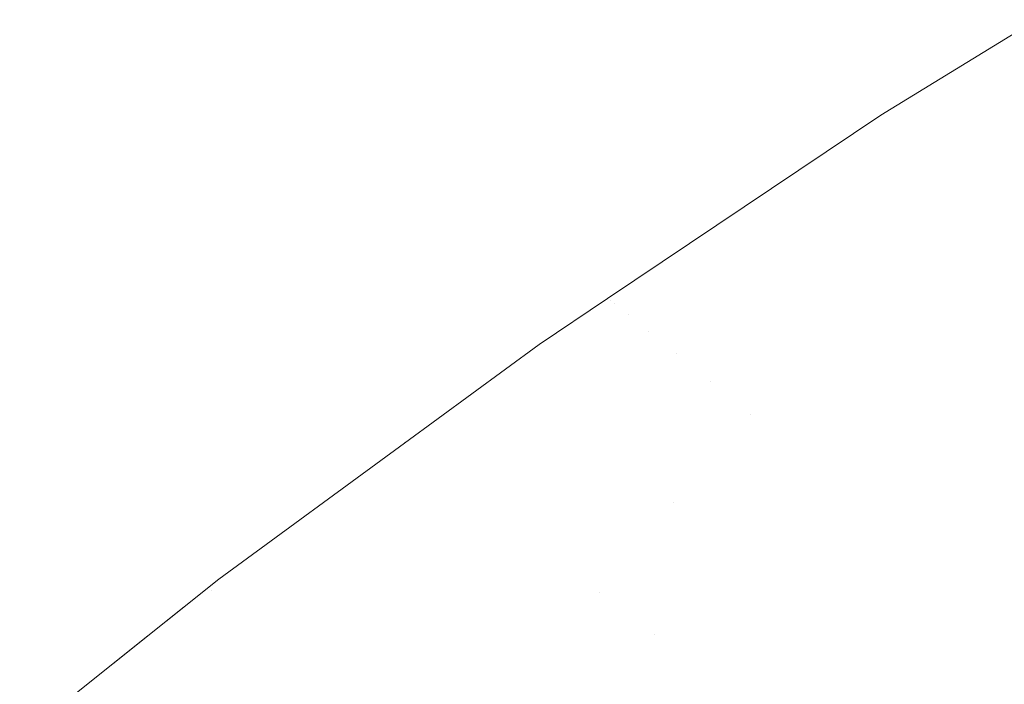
# Model space of a CAD drawing. Header units: centimetres. Extents: x -35.1 to 36.2, y 4.2 to 6.
# Tile 74 of 256: x -35.05671 to -35.04403, y 5.96863 to 5.97719. Entities that reach past the tile are written whole.
import ezdxf

# ---------------------------------------------------------------- set-up
doc = ezdxf.new("R2010")
doc.units = ezdxf.units.CM
doc.header["$LTSCALE"] = 2.54
doc.layers.add('Lucido design-1', color=7, linetype='Continuous')

# ---------------------------------------------------------------- blocks, each defined once
blk = doc.blocks.new('Gruppo-4-1')
at = {"color": 7, "linetype": 'Continuous', "lineweight": 9}
for points, invisible_edges in [([(-35.043587, 5.977175, -2312.419046), (-35.046394, 5.975394, -2312.419046), (-35.046265, 5.975284, -2312.415926), (-35.043462, 5.977063, -2312.415926)], 15), ([(-35.04562, 5.97596, -2312.42217), (-35.046394, 5.975394, -2312.419046), (-35.043587, 5.977175, -2312.419046)], 11), ([(-35.043587, 5.977175, -2313.025294), (-35.046394, 5.975394, -2313.025294), (-35.04562, 5.97596, -2313.02217)], 11), ([(-35.043587, 5.977175, -2313.025294), (-35.043462, 5.977063, -2313.028414), (-35.046265, 5.975284, -2313.028414), (-35.046394, 5.975394, -2313.025294)], 15), ([(-35.043587, 5.977175, -2312.419046), (-35.043614, 5.977189, -2312.42217), (-35.04562, 5.97596, -2312.42217)], 9), ([(-35.043614, 5.977189, -2313.02217), (-35.04562, 5.97596, -2313.02217), (-35.04562, 5.97596, -2312.42217), (-35.043614, 5.977189, -2312.42217)], 10), ([(-35.04562, 5.97596, -2313.02217), (-35.043614, 5.977189, -2313.02217), (-35.043587, 5.977175, -2313.025294)], 10), ([(-35.043462, 5.977063, -2312.415926), (-35.046265, 5.975284, -2312.415926), (-35.046051, 5.975101, -2312.412816), (-35.043255, 5.976875, -2312.412816)], 15), ([(-35.046051, 5.975101, -2313.031524), (-35.046265, 5.975284, -2313.028414), (-35.043462, 5.977063, -2313.028414), (-35.043255, 5.976875, -2313.031524)], 15), ([(-35.043255, 5.976875, -2312.412816), (-35.046051, 5.975101, -2312.412816), (-35.045752, 5.974845, -2312.409719), (-35.042966, 5.976613, -2312.409719)], 15), ([(-35.043255, 5.976875, -2313.031524), (-35.042966, 5.976613, -2313.034621), (-35.045752, 5.974845, -2313.034621), (-35.046051, 5.975101, -2313.031524)], 15), ([(-35.042966, 5.976613, -2312.409719), (-35.045752, 5.974845, -2312.409719), (-35.04537, 5.974517, -2312.40664), (-35.042595, 5.976277, -2312.40664)], 15), ([(-35.04537, 5.974517, -2313.0377), (-35.045752, 5.974845, -2313.034621), (-35.042966, 5.976613, -2313.034621), (-35.042595, 5.976277, -2313.0377)], 15), ([(-35.042595, 5.976277, -2312.40664), (-35.04537, 5.974517, -2312.40664), (-35.044904, 5.974118, -2312.403583), (-35.042145, 5.975869, -2312.403583)], 15), ([(-35.042595, 5.976277, -2313.0377), (-35.042145, 5.975869, -2313.040757), (-35.044904, 5.974118, -2313.040757), (-35.04537, 5.974517, -2313.0377)], 15), ([(-35.049107, 5.973575, -2312.419046), (-35.046394, 5.975394, -2312.419046), (-35.04562, 5.97596, -2312.42217), (-35.049141, 5.973597, -2312.42217)], 11), ([(-35.049141, 5.973597, -2312.42217), (-35.04562, 5.97596, -2312.42217), (-35.04562, 5.97596, -2313.02217), (-35.049141, 5.973597, -2313.02217)], 10), ([(-35.049107, 5.973575, -2313.025294), (-35.049141, 5.973597, -2313.02217), (-35.04562, 5.97596, -2313.02217), (-35.046394, 5.975394, -2313.025294)], 13), ([(-35.042145, 5.975869, -2312.403583), (-35.044904, 5.974118, -2312.403583), (-35.044357, 5.97365, -2312.400554), (-35.041615, 5.97539, -2312.400554)], 15), ([(-35.044357, 5.97365, -2313.043786), (-35.044904, 5.974118, -2313.040757), (-35.042145, 5.975869, -2313.040757), (-35.041615, 5.97539, -2313.043786)], 15), ([(-35.046394, 5.975394, -2312.419046), (-35.049107, 5.973575, -2312.419046), (-35.049051, 5.973531, -2312.417485)], 11), ([(-35.046394, 5.975394, -2313.025294), (-35.046265, 5.975284, -2313.028414), (-35.048974, 5.973468, -2313.028414), (-35.049107, 5.973575, -2313.025294)], 15), ([(-35.049051, 5.973531, -2312.417485), (-35.048974, 5.973468, -2312.415926), (-35.046265, 5.975284, -2312.415926), (-35.046394, 5.975394, -2312.419046)], 15), ([(-35.046265, 5.975284, -2312.415926), (-35.048974, 5.973468, -2312.415926), (-35.048875, 5.973387, -2312.414369)], 11), ([(-35.048753, 5.973289, -2313.031524), (-35.048974, 5.973468, -2313.028414), (-35.046265, 5.975284, -2313.028414), (-35.046051, 5.975101, -2313.031524)], 15), ([(-35.048875, 5.973387, -2312.414369), (-35.048753, 5.973289, -2312.412816), (-35.046051, 5.975101, -2312.412816), (-35.046265, 5.975284, -2312.415926)], 15), ([(-35.041615, 5.97539, -2312.400554), (-35.044357, 5.97365, -2312.400554), (-35.04373, 5.973113, -2312.397555), (-35.041009, 5.97484, -2312.397555)], 15), ([(-35.041615, 5.97539, -2313.043786), (-35.041009, 5.97484, -2313.046785), (-35.04373, 5.973113, -2313.046785), (-35.044357, 5.97365, -2313.043786)], 15), ([(-35.046051, 5.975101, -2312.412816), (-35.048753, 5.973289, -2312.412816), (-35.04861, 5.973173, -2312.411265)], 11), ([(-35.046051, 5.975101, -2313.031524), (-35.045752, 5.974845, -2313.034621), (-35.048445, 5.973039, -2313.034621), (-35.048753, 5.973289, -2313.031524)], 15), ([(-35.04861, 5.973173, -2312.411265), (-35.048445, 5.973039, -2312.409719), (-35.045752, 5.974845, -2312.409719), (-35.046051, 5.975101, -2312.412816)], 15), ([(-35.045752, 5.974845, -2312.409719), (-35.048445, 5.973039, -2312.409719), (-35.048259, 5.972888, -2312.408177)], 11), ([(-35.048051, 5.972719, -2313.0377), (-35.048445, 5.973039, -2313.034621), (-35.045752, 5.974845, -2313.034621), (-35.04537, 5.974517, -2313.0377)], 15), ([(-35.048259, 5.972888, -2312.408177), (-35.048051, 5.972719, -2312.40664), (-35.04537, 5.974517, -2312.40664), (-35.045752, 5.974845, -2312.409719)], 15), ([(-35.04537, 5.974517, -2312.40664), (-35.048051, 5.972719, -2312.40664), (-35.047821, 5.972533, -2312.405108)], 11), ([(-35.04537, 5.974517, -2313.0377), (-35.044904, 5.974118, -2313.040757), (-35.047571, 5.97233, -2313.040757), (-35.048051, 5.972719, -2313.0377)], 15), ([(-35.047821, 5.972533, -2312.405108), (-35.047571, 5.97233, -2312.403583), (-35.044904, 5.974118, -2312.403583), (-35.04537, 5.974517, -2312.40664)], 15), ([(-35.044904, 5.974118, -2312.403583), (-35.047571, 5.97233, -2312.403583), (-35.047299, 5.97211, -2312.402065)], 11), ([(-35.047007, 5.971873, -2313.043786), (-35.047571, 5.97233, -2313.040757), (-35.044904, 5.974118, -2313.040757), (-35.044357, 5.97365, -2313.043786)], 15), ([(-35.047299, 5.97211, -2312.402065), (-35.047007, 5.971873, -2312.400554), (-35.044357, 5.97365, -2312.400554), (-35.044904, 5.974118, -2312.403583)], 15), ([(-35.046361, 5.971349, -2312.397555), (-35.04373, 5.973113, -2312.397555), (-35.044357, 5.97365, -2312.400554), (-35.047007, 5.971873, -2312.400554)], 15), ([(-35.044357, 5.97365, -2313.043786), (-35.04373, 5.973113, -2313.046785), (-35.046361, 5.971349, -2313.046785), (-35.047007, 5.971873, -2313.043786)], 15), ([(-35.051759, 5.971748, -2312.420608), (-35.049107, 5.973575, -2312.419046), (-35.050022, 5.973006, -2312.42217)], 11), ([(-35.051759, 5.971748, -2312.420608), (-35.051724, 5.971722, -2312.419046), (-35.049107, 5.973575, -2312.419046)], 11), ([(-35.049051, 5.973531, -2312.417485), (-35.049107, 5.973575, -2312.419046), (-35.051724, 5.971722, -2312.419046), (-35.051668, 5.971678, -2312.417485)], 15), ([(-35.051668, 5.971678, -2312.417485), (-35.051588, 5.971617, -2312.415926), (-35.048974, 5.973468, -2312.415926), (-35.049051, 5.973531, -2312.417485)], 15), ([(-35.049107, 5.973575, -2313.025294), (-35.050427, 5.972653, -2313.025294), (-35.050022, 5.973006, -2313.02217)], 11), ([(-35.050427, 5.972653, -2313.025294), (-35.049107, 5.973575, -2313.025294), (-35.048974, 5.973468, -2313.028414), (-35.050293, 5.972546, -2313.028414)], 15), ([(-35.049107, 5.973575, -2312.419046), (-35.049141, 5.973597, -2312.42217), (-35.050022, 5.973006, -2312.42217)], 9), ([(-35.049141, 5.973597, -2313.02217), (-35.050022, 5.973006, -2313.02217), (-35.050022, 5.973006, -2312.42217), (-35.049141, 5.973597, -2312.42217)], 10), ([(-35.050022, 5.973006, -2313.02217), (-35.049141, 5.973597, -2313.02217), (-35.049107, 5.973575, -2313.025294)], 10), ([(-35.048875, 5.973387, -2312.414369), (-35.048974, 5.973468, -2312.415926), (-35.051588, 5.971617, -2312.415926), (-35.051486, 5.971538, -2312.414369)], 15), ([(-35.051486, 5.971538, -2312.414369), (-35.051361, 5.971442, -2312.412816), (-35.048753, 5.973289, -2312.412816), (-35.048875, 5.973387, -2312.414369)], 15), ([(-35.050293, 5.972546, -2313.028414), (-35.048974, 5.973468, -2313.028414), (-35.048753, 5.973289, -2313.031524), (-35.050069, 5.97237, -2313.031524)], 15), ([(-35.04861, 5.973173, -2312.411265), (-35.048753, 5.973289, -2312.412816), (-35.051361, 5.971442, -2312.412816), (-35.051214, 5.971329, -2312.411265)], 15), ([(-35.050069, 5.97237, -2313.031524), (-35.048753, 5.973289, -2313.031524), (-35.048445, 5.973039, -2313.034621), (-35.049756, 5.972123, -2313.034621)], 15), ([(-35.051214, 5.971329, -2312.411265), (-35.051044, 5.971199, -2312.409719), (-35.048445, 5.973039, -2312.409719), (-35.04861, 5.973173, -2312.411265)], 15), ([(-35.045634, 5.97076, -2312.39459), (-35.043026, 5.972509, -2312.39459), (-35.04373, 5.973113, -2312.397555), (-35.046361, 5.971349, -2312.397555)], 15), ([(-35.045634, 5.97076, -2313.04975), (-35.046361, 5.971349, -2313.046785), (-35.04373, 5.973113, -2313.046785), (-35.043026, 5.972509, -2313.04975)], 15), ([(-35.050022, 5.973006, -2312.42217), (-35.051755, 5.971736, -2312.42217), (-35.051759, 5.971748, -2312.420608)], 10), ([(-35.051755, 5.971736, -2312.42217), (-35.050022, 5.973006, -2312.42217), (-35.050022, 5.973006, -2313.02217), (-35.051755, 5.971736, -2313.02217)], 10), ([(-35.050427, 5.972653, -2313.025294), (-35.051724, 5.971722, -2313.025294), (-35.051755, 5.971736, -2313.02217), (-35.050022, 5.973006, -2313.02217)], 11), ([(-35.048259, 5.972888, -2312.408177), (-35.048445, 5.973039, -2312.409719), (-35.051044, 5.971199, -2312.409719), (-35.050852, 5.971052, -2312.408177)], 15), ([(-35.049756, 5.972123, -2313.034621), (-35.048445, 5.973039, -2313.034621), (-35.048051, 5.972719, -2313.0377), (-35.049356, 5.971807, -2313.0377)], 15), ([(-35.050852, 5.971052, -2312.408177), (-35.050638, 5.970887, -2312.40664), (-35.048051, 5.972719, -2312.40664), (-35.048259, 5.972888, -2312.408177)], 15), ([(-35.050293, 5.972546, -2313.028414), (-35.051588, 5.971617, -2313.028414), (-35.051724, 5.971722, -2313.025294), (-35.050427, 5.972653, -2313.025294)], 15), ([(-35.047821, 5.972533, -2312.405108), (-35.048051, 5.972719, -2312.40664), (-35.050638, 5.970887, -2312.40664), (-35.050402, 5.970706, -2312.405108)], 15), ([(-35.049356, 5.971807, -2313.0377), (-35.048051, 5.972719, -2313.0377), (-35.047571, 5.97233, -2313.040757), (-35.048869, 5.971423, -2313.040757)], 15), ([(-35.050069, 5.97237, -2313.031524), (-35.051361, 5.971442, -2313.031524), (-35.051588, 5.971617, -2313.028414), (-35.050293, 5.972546, -2313.028414)], 15), ([(-35.050402, 5.970706, -2312.405108), (-35.050144, 5.970508, -2312.403583), (-35.047571, 5.97233, -2312.403583), (-35.047821, 5.972533, -2312.405108)], 15), ([(-35.044829, 5.970107, -2312.391665), (-35.042244, 5.97184, -2312.391665), (-35.043026, 5.972509, -2312.39459), (-35.045634, 5.97076, -2312.39459)], 15), ([(-35.043026, 5.972509, -2313.04975), (-35.042244, 5.97184, -2313.052675), (-35.044829, 5.970107, -2313.052675), (-35.045634, 5.97076, -2313.04975)], 15), ([(-35.049756, 5.972123, -2313.034621), (-35.051044, 5.971199, -2313.034621), (-35.051361, 5.971442, -2313.031524), (-35.050069, 5.97237, -2313.031524)], 15), ([(-35.047299, 5.97211, -2312.402065), (-35.047571, 5.97233, -2312.403583), (-35.050144, 5.970508, -2312.403583), (-35.049865, 5.970293, -2312.402065)], 15), ([(-35.048869, 5.971423, -2313.040757), (-35.047571, 5.97233, -2313.040757), (-35.047007, 5.971873, -2313.043786), (-35.048297, 5.970972, -2313.043786)], 15), ([(-35.049356, 5.971807, -2313.0377), (-35.050638, 5.970887, -2313.0377), (-35.051044, 5.971199, -2313.034621), (-35.049756, 5.972123, -2313.034621)], 15), ([(-35.049865, 5.970293, -2312.402065), (-35.049564, 5.970062, -2312.400554), (-35.047007, 5.971873, -2312.400554), (-35.047299, 5.97211, -2312.402065)], 15), ([(-35.047007, 5.971873, -2312.400554), (-35.049564, 5.970062, -2312.400554), (-35.049242, 5.969815, -2312.39905)], 11), ([(-35.049242, 5.969815, -2312.39905), (-35.048899, 5.969552, -2312.397555), (-35.046361, 5.971349, -2312.397555), (-35.047007, 5.971873, -2312.400554)], 15), ([(-35.048297, 5.970972, -2313.043786), (-35.047007, 5.971873, -2313.043786), (-35.046361, 5.971349, -2313.046785), (-35.048899, 5.969552, -2313.046785)], 15), ([(-35.054282, 5.969863, -2312.420608), (-35.054247, 5.969837, -2312.419046), (-35.051724, 5.971722, -2312.419046), (-35.051759, 5.971748, -2312.420608)], 15), ([(-35.054148, 5.969983, -2312.42217), (-35.054282, 5.969863, -2312.420608), (-35.051759, 5.971748, -2312.420608)], 11), ([(-35.051668, 5.971678, -2312.417485), (-35.051724, 5.971722, -2312.419046), (-35.054247, 5.969837, -2312.419046), (-35.054189, 5.969794, -2312.417485)], 15), ([(-35.051759, 5.971748, -2312.420608), (-35.051755, 5.971736, -2312.42217), (-35.054148, 5.969983, -2312.42217)], 9), ([(-35.051755, 5.971736, -2313.02217), (-35.054148, 5.969983, -2313.02217), (-35.054148, 5.969983, -2312.42217), (-35.051755, 5.971736, -2312.42217)], 10), ([(-35.054148, 5.969983, -2313.02217), (-35.051755, 5.971736, -2313.02217), (-35.051724, 5.971722, -2313.025294), (-35.052998, 5.970783, -2313.025294)], 14), ([(-35.052998, 5.970783, -2313.025294), (-35.051724, 5.971722, -2313.025294), (-35.051588, 5.971617, -2313.028414), (-35.052859, 5.97068, -2313.028414)], 15), ([(-35.048869, 5.971423, -2313.040757), (-35.050144, 5.970508, -2313.040757), (-35.050638, 5.970887, -2313.0377), (-35.049356, 5.971807, -2313.0377)], 15), ([(-35.043947, 5.969392, -2312.388781), (-35.041389, 5.971107, -2312.388781), (-35.042244, 5.97184, -2312.391665), (-35.044829, 5.970107, -2312.391665)], 15), ([(-35.043947, 5.969392, -2313.055559), (-35.044829, 5.970107, -2313.052675), (-35.042244, 5.97184, -2313.052675), (-35.041389, 5.971107, -2313.055559)], 15), ([(-35.054189, 5.969794, -2312.417485), (-35.054107, 5.969735, -2312.415926), (-35.051588, 5.971617, -2312.415926), (-35.051668, 5.971678, -2312.417485)], 15), ([(-35.051486, 5.971538, -2312.414369), (-35.051588, 5.971617, -2312.415926), (-35.054107, 5.969735, -2312.415926), (-35.054002, 5.969658, -2312.414369)], 15), ([(-35.052859, 5.97068, -2313.028414), (-35.051588, 5.971617, -2313.028414), (-35.051361, 5.971442, -2313.031524), (-35.052629, 5.970507, -2313.031524)], 15), ([(-35.054002, 5.969658, -2312.414369), (-35.053874, 5.969565, -2312.412816), (-35.051361, 5.971442, -2312.412816), (-35.051486, 5.971538, -2312.414369)], 15), ([(-35.051214, 5.971329, -2312.411265), (-35.051361, 5.971442, -2312.412816), (-35.053874, 5.969565, -2312.412816), (-35.053723, 5.969455, -2312.411265)], 15), ([(-35.052629, 5.970507, -2313.031524), (-35.051361, 5.971442, -2313.031524), (-35.051044, 5.971199, -2313.034621), (-35.052308, 5.970267, -2313.034621)], 15), ([(-35.048297, 5.970972, -2313.043786), (-35.049564, 5.970062, -2313.043786), (-35.050144, 5.970508, -2313.040757), (-35.048869, 5.971423, -2313.040757)], 15), ([(-35.046361, 5.971349, -2312.397555), (-35.048899, 5.969552, -2312.397555), (-35.048536, 5.969272, -2312.396068)], 11), ([(-35.048152, 5.968977, -2313.04975), (-35.048899, 5.969552, -2313.046785), (-35.046361, 5.971349, -2313.046785), (-35.045634, 5.97076, -2313.04975)], 15), ([(-35.048536, 5.969272, -2312.396068), (-35.048152, 5.968977, -2312.39459), (-35.045634, 5.97076, -2312.39459), (-35.046361, 5.971349, -2312.397555)], 15), ([(-35.053723, 5.969455, -2312.411265), (-35.053548, 5.969328, -2312.409719), (-35.051044, 5.971199, -2312.409719), (-35.051214, 5.971329, -2312.411265)], 15), ([(-35.050852, 5.971052, -2312.408177), (-35.051044, 5.971199, -2312.409719), (-35.053548, 5.969328, -2312.409719), (-35.053351, 5.969184, -2312.408177)], 15), ([(-35.052308, 5.970267, -2313.034621), (-35.051044, 5.971199, -2313.034621), (-35.050638, 5.970887, -2313.0377), (-35.051897, 5.969959, -2313.0377)], 15), ([(-35.053351, 5.969184, -2312.408177), (-35.053131, 5.969024, -2312.40664), (-35.050638, 5.970887, -2312.40664), (-35.050852, 5.971052, -2312.408177)], 15), ([(-35.048899, 5.969552, -2313.046785), (-35.049564, 5.970062, -2313.043786), (-35.048297, 5.970972, -2313.043786)], 11), ([(-35.050402, 5.970706, -2312.405108), (-35.050638, 5.970887, -2312.40664), (-35.053131, 5.969024, -2312.40664), (-35.052889, 5.968848, -2312.405108)], 15), ([(-35.051897, 5.969959, -2313.0377), (-35.050638, 5.970887, -2313.0377), (-35.050144, 5.970508, -2313.040757), (-35.051396, 5.969585, -2313.040757)], 15), ([(-35.052998, 5.970783, -2313.025294), (-35.054247, 5.969837, -2313.025294), (-35.054148, 5.969983, -2313.02217)], 11), ([(-35.052859, 5.97068, -2313.028414), (-35.054107, 5.969735, -2313.028414), (-35.054247, 5.969837, -2313.025294), (-35.052998, 5.970783, -2313.025294)], 15), ([(-35.052889, 5.968848, -2312.405108), (-35.052624, 5.968655, -2312.403583), (-35.050144, 5.970508, -2312.403583), (-35.050402, 5.970706, -2312.405108)], 15), ([(-35.045634, 5.97076, -2312.39459), (-35.048152, 5.968977, -2312.39459), (-35.047323, 5.968341, -2312.391665), (-35.044829, 5.970107, -2312.391665)], 15), ([(-35.045634, 5.97076, -2313.04975), (-35.044829, 5.970107, -2313.052675), (-35.047323, 5.968341, -2313.052675), (-35.048152, 5.968977, -2313.04975)], 15), ([(-35.052629, 5.970507, -2313.031524), (-35.053874, 5.969565, -2313.031524), (-35.054107, 5.969735, -2313.028414), (-35.052859, 5.97068, -2313.028414)], 15), ([(-35.052308, 5.970267, -2313.034621), (-35.053548, 5.969328, -2313.034621), (-35.053874, 5.969565, -2313.031524), (-35.052629, 5.970507, -2313.031524)], 15), ([(-35.049865, 5.970293, -2312.402065), (-35.050144, 5.970508, -2312.403583), (-35.052624, 5.968655, -2312.403583), (-35.052338, 5.968446, -2312.402065)], 15), ([(-35.051396, 5.969585, -2313.040757), (-35.050144, 5.970508, -2313.040757), (-35.049564, 5.970062, -2313.043786), (-35.050808, 5.969145, -2313.043786)], 15), ([(-35.051897, 5.969959, -2313.0377), (-35.053131, 5.969024, -2313.0377), (-35.053548, 5.969328, -2313.034621), (-35.052308, 5.970267, -2313.034621)], 15), ([(-35.052338, 5.968446, -2312.402065), (-35.052029, 5.968221, -2312.400554), (-35.049564, 5.970062, -2312.400554), (-35.049865, 5.970293, -2312.402065)], 15), ([(-35.044829, 5.970107, -2312.391665), (-35.047323, 5.968341, -2312.391665), (-35.046416, 5.967644, -2312.388781), (-35.043947, 5.969392, -2312.388781)], 15), ([(-35.046416, 5.967644, -2313.055559), (-35.047323, 5.968341, -2313.052675), (-35.044829, 5.970107, -2313.052675), (-35.043947, 5.969392, -2313.055559)], 15), ([(-35.054282, 5.969863, -2312.420608), (-35.054148, 5.969983, -2312.42217), (-35.056709, 5.96794, -2312.42217), (-35.056711, 5.967949, -2312.420608)], 13), ([(-35.056709, 5.96794, -2312.42217), (-35.054148, 5.969983, -2312.42217), (-35.054148, 5.969983, -2313.02217), (-35.055506, 5.968899, -2313.02217)], 10), ([(-35.055506, 5.968899, -2313.02217), (-35.054148, 5.969983, -2313.02217), (-35.054247, 5.969837, -2313.025294)], 10), ([(-35.051396, 5.969585, -2313.040757), (-35.052624, 5.968655, -2313.040757), (-35.053131, 5.969024, -2313.0377), (-35.051897, 5.969959, -2313.0377)], 15), ([(-35.049242, 5.969815, -2312.39905), (-35.049564, 5.970062, -2312.400554), (-35.052029, 5.968221, -2312.400554), (-35.051698, 5.96798, -2312.39905)], 15), ([(-35.050808, 5.969145, -2313.043786), (-35.049564, 5.970062, -2313.043786), (-35.048899, 5.969552, -2313.046785), (-35.050134, 5.968641, -2313.046785)], 15), ([(-35.056711, 5.967949, -2312.420608), (-35.056675, 5.967924, -2312.419046), (-35.054247, 5.969837, -2312.419046), (-35.054282, 5.969863, -2312.420608)], 15), ([(-35.054189, 5.969794, -2312.417485), (-35.054247, 5.969837, -2312.419046), (-35.056675, 5.967924, -2312.419046), (-35.056615, 5.967883, -2312.417485)], 15), ([(-35.054247, 5.969837, -2313.025294), (-35.055473, 5.968884, -2313.025294), (-35.055506, 5.968899, -2313.02217)], 11), ([(-35.055473, 5.968884, -2313.025294), (-35.054247, 5.969837, -2313.025294), (-35.054107, 5.969735, -2313.028414), (-35.055331, 5.968783, -2313.028414)], 15), ([(-35.051698, 5.96798, -2312.39905), (-35.051346, 5.967724, -2312.397555), (-35.048899, 5.969552, -2312.397555), (-35.049242, 5.969815, -2312.39905)], 15), ([(-35.056615, 5.967883, -2312.417485), (-35.056531, 5.967825, -2312.415926), (-35.054107, 5.969735, -2312.415926), (-35.054189, 5.969794, -2312.417485)], 15), ([(-35.054002, 5.969658, -2312.414369), (-35.054107, 5.969735, -2312.415926), (-35.056531, 5.967825, -2312.415926), (-35.056423, 5.967751, -2312.414369)], 15), ([(-35.055331, 5.968783, -2313.028414), (-35.054107, 5.969735, -2313.028414), (-35.053874, 5.969565, -2313.031524), (-35.055095, 5.968616, -2313.031524)], 15), ([(-35.056423, 5.967751, -2312.414369), (-35.056292, 5.96766, -2312.412816), (-35.053874, 5.969565, -2312.412816), (-35.054002, 5.969658, -2312.414369)], 15), ([(-35.053723, 5.969455, -2312.411265), (-35.053874, 5.969565, -2312.412816), (-35.056292, 5.96766, -2312.412816), (-35.056137, 5.967553, -2312.411265)], 15), ([(-35.055095, 5.968616, -2313.031524), (-35.053874, 5.969565, -2313.031524), (-35.053548, 5.969328, -2313.034621), (-35.054765, 5.968382, -2313.034621)], 15), ([(-35.050808, 5.969145, -2313.043786), (-35.052029, 5.968221, -2313.043786), (-35.052624, 5.968655, -2313.040757), (-35.051396, 5.969585, -2313.040757)], 15), ([(-35.056137, 5.967553, -2312.411265), (-35.055958, 5.967429, -2312.409719), (-35.053548, 5.969328, -2312.409719), (-35.053723, 5.969455, -2312.411265)], 15), ([(-35.048536, 5.969272, -2312.396068), (-35.048899, 5.969552, -2312.397555), (-35.051346, 5.967724, -2312.397555), (-35.050972, 5.967452, -2312.396068)], 15), ([(-35.050134, 5.968641, -2313.046785), (-35.048899, 5.969552, -2313.046785), (-35.048152, 5.968977, -2313.04975), (-35.049376, 5.968074, -2313.04975)], 15), ([(-35.053351, 5.969184, -2312.408177), (-35.053548, 5.969328, -2312.409719), (-35.055958, 5.967429, -2312.409719), (-35.055756, 5.96729, -2312.408177)], 15), ([(-35.054765, 5.968382, -2313.034621), (-35.053548, 5.969328, -2313.034621), (-35.053131, 5.969024, -2313.0377), (-35.054343, 5.968082, -2313.0377)], 15), ([(-35.043947, 5.969392, -2312.388781), (-35.046416, 5.967644, -2312.388781), (-35.045433, 5.966889, -2312.385944), (-35.042992, 5.968617, -2312.385944)], 15), ([(-35.043947, 5.969392, -2313.055559), (-35.042992, 5.968617, -2313.058396), (-35.045433, 5.966889, -2313.058396), (-35.046416, 5.967644, -2313.055559)], 15), ([(-35.055756, 5.96729, -2312.408177), (-35.055531, 5.967134, -2312.40664), (-35.053131, 5.969024, -2312.40664), (-35.053351, 5.969184, -2312.408177)], 15), ([(-35.050972, 5.967452, -2312.396068), (-35.050578, 5.967165, -2312.39459), (-35.048152, 5.968977, -2312.39459), (-35.048536, 5.969272, -2312.396068)], 15), ([(-35.050134, 5.968641, -2313.046785), (-35.051346, 5.967724, -2313.046785), (-35.052029, 5.968221, -2313.043786), (-35.050808, 5.969145, -2313.043786)], 15), ([(-35.052889, 5.968848, -2312.405108), (-35.053131, 5.969024, -2312.40664), (-35.055531, 5.967134, -2312.40664), (-35.055282, 5.966962, -2312.405108)], 15), ([(-35.054343, 5.968082, -2313.0377), (-35.053131, 5.969024, -2313.0377), (-35.052624, 5.968655, -2313.040757), (-35.053829, 5.967718, -2313.040757)], 15), ([(-35.048152, 5.968977, -2312.39459), (-35.050578, 5.967165, -2312.39459), (-35.050163, 5.966862, -2312.393122)], 11), ([(-35.050163, 5.966862, -2312.393122), (-35.049727, 5.966545, -2312.391665), (-35.047323, 5.968341, -2312.391665), (-35.048152, 5.968977, -2312.39459)], 15), ([(-35.049376, 5.968074, -2313.04975), (-35.048152, 5.968977, -2313.04975), (-35.047323, 5.968341, -2313.052675), (-35.049727, 5.966545, -2313.052675)], 15), ([(-35.056709, 5.96794, -2312.42217), (-35.055506, 5.968899, -2313.02217), (-35.056709, 5.96794, -2313.02217)], 9), ([(-35.055473, 5.968884, -2313.025294), (-35.056675, 5.967924, -2313.025294), (-35.056709, 5.96794, -2313.02217), (-35.055506, 5.968899, -2313.02217)], 11), ([(-35.055331, 5.968783, -2313.028414), (-35.056531, 5.967825, -2313.028414), (-35.056675, 5.967924, -2313.025294), (-35.055473, 5.968884, -2313.025294)], 15), ([(-35.055282, 5.966962, -2312.405108), (-35.055011, 5.966775, -2312.403583), (-35.052624, 5.968655, -2312.403583), (-35.052889, 5.968848, -2312.405108)], 15), ([(-35.055095, 5.968616, -2313.031524), (-35.056292, 5.96766, -2313.031524), (-35.056531, 5.967825, -2313.028414), (-35.055331, 5.968783, -2313.028414)], 15), ([(-35.052338, 5.968446, -2312.402065), (-35.052624, 5.968655, -2312.403583), (-35.055011, 5.966775, -2312.403583), (-35.054717, 5.966572, -2312.402065)], 15), ([(-35.053829, 5.967718, -2313.040757), (-35.052624, 5.968655, -2313.040757), (-35.052029, 5.968221, -2313.043786), (-35.053226, 5.96729, -2313.043786)], 15), ([(-35.049376, 5.968074, -2313.04975), (-35.050578, 5.967165, -2313.04975), (-35.051346, 5.967724, -2313.046785), (-35.050134, 5.968641, -2313.046785)], 15)]:
    blk.add_3dface(points, dxfattribs=dict(at, invisible_edges=invisible_edges))

msp = doc.modelspace()

# ---------------------------------------------------------------- block references
at = {"layer": 'Lucido design-1', "color": 7}
msp.add_blockref('Gruppo-4-1', (0, 0), dxfattribs=at)

doc.saveas('drawing.dxf')
